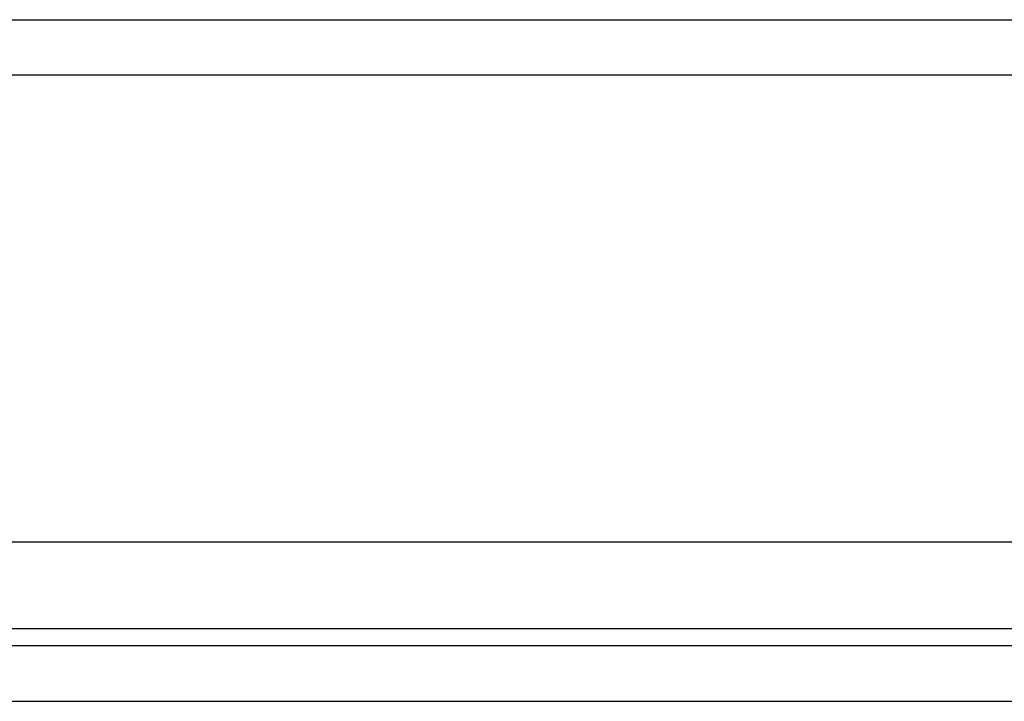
# Model space of a CAD drawing. Header units: inches. Extents: x 23 to 567, y 61 to 264.
# Tile 72 of 256: x 70.23 to 71.99, y 259.9 to 261.12. Entities that reach past the tile are written whole.
import ezdxf

# ---------------------------------------------------------------- set-up
doc = ezdxf.new("R2010")
doc.units = ezdxf.units.IN
doc.header["$MEASUREMENT"] = 0
doc.layers.add('Visible Edges(ANSI)', color=7, linetype='Continuous', lineweight=25)
doc.layers.add('Visible Tangent Edges(ANSI)', color=7, linetype='Continuous', lineweight=25)

msp = doc.modelspace()

# ---------------------------------------------------------------- linework, layer by layer
at = {"layer": 'Visible Edges(ANSI)'}
for p, q in [((23.4622, 261.1212), (77.0672, 261.1212)), ((77.0672, 260.1872), (23.4622, 260.1872)), ((77.1657, 260.0017), (23.3637, 260.0017))]:
    msp.add_line(p, q, dxfattribs=at)
at = {"layer": 'Visible Tangent Edges(ANSI)'}
for p, q in [((77.0672, 261.0222), (23.4622, 261.0222)), ((24.2628, 260.0327), (76.2665, 260.0327)), ((23.3637, 259.9027), (77.1657, 259.9027))]:
    msp.add_line(p, q, dxfattribs=at)

doc.saveas('drawing.dxf')
